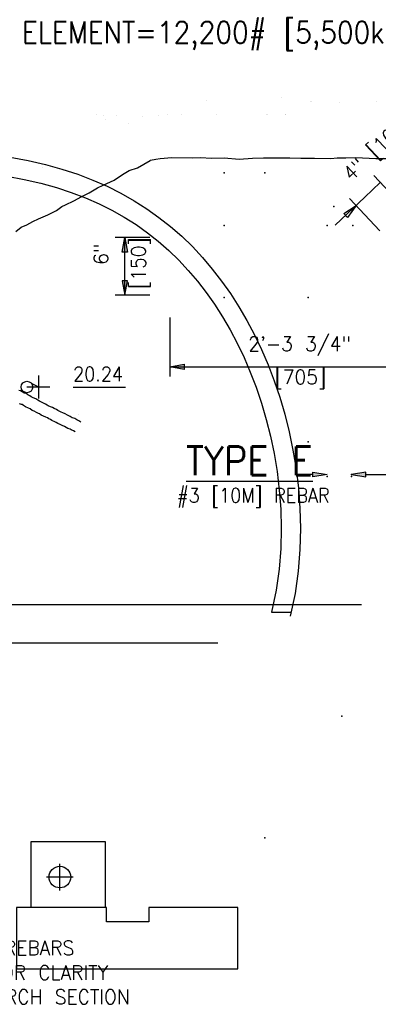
# Model space of a CAD drawing. Extents: x -17 to 2859, y -14 to 3983.
# Tile 31 of 39: x 207 to 238, y 132 to 217. Entities that reach past the tile are written whole.
import ezdxf
from ezdxf.enums import TextEntityAlignment as Align

# ---------------------------------------------------------------- set-up
doc = ezdxf.new("R2010")
doc.units = 0
doc.header["$LTSCALE"] = 25.4
doc.header["$MEASUREMENT"] = 0
doc.linetypes.add('HIDDEN2', pattern=[0.1875, 0.125, -0.0625])
for name, color, linetype in [('ARC-CONST', 1, 'CONTINUOUS'), ('ARC-SOIL', 1, 'CONTINUOUS'), ('BDR-TEXT', 1, 'CONTINUOUS'), ('COL_NUM', 7, 'CONTINUOUS'), ('FORM', 1, 'CONTINUOUS'), ('LABELS', 7, 'CONTINUOUS'), ('POINTS', 1, 'CONTINUOUS'), ('RS_LABELS', 7, 'CONTINUOUS'), ('TRASH', 1, 'CONTINUOUS')]:
    doc.layers.add(name, color=color, linetype=linetype)
doc.styles.add('TXT_SHX', font='txt.shx')

# ---------------------------------------------------------------- blocks, each defined once
blk = doc.blocks.new('PIPE_6')
at = {"layer": 'POINTS', "color": 3, "linetype": 'CONTINUOUS'}
for p, q in [((0, -3.685175), (0, 3.685175)), ((3.685175, 0), (-3.685175, 0))]:
    blk.add_line(p, q, dxfattribs=at)
blk.add_circle((0, 0), 3, dxfattribs=at)
blk = doc.blocks.new('SO3_B0')
at = {"layer": 'RS_LABELS', "linetype": 'CONTINUOUS'}
for points in [[(59.49, 31.15), (59.77, 29.65), (59.21, 29.65)], [(59.49, 25.15), (59.77, 26.65), (59.21, 26.65)], [(64.17, 17.71), (65.67, 17.99), (65.67, 17.43)]]:
    blk.add_hatch(color=7, dxfattribs=at).paths.add_polyline_path(points)
at = {"layer": 'COL_NUM', "color": 7, "linetype": 'CONTINUOUS', "const_width": 0.00035}
blk.add_lwpolyline([(64.17, 26.15), (64.17, 30.15, -0.414214), (65.17, 31.15), (90.92, 31.15, -0.414214), (91.92, 30.15), (91.92, 26.15, -0.414214), (90.92, 25.15), (65.17, 25.15, -0.414214)], format="xyb", close=True, dxfattribs=at)
at = {"layer": 'RS_LABELS', "color": 7, "linetype": 'CONTINUOUS'}
for p, q in [((84.49, 35.36), (86.1, 36.88)), ((90.73, 31.98), (85.41, 37.61)), ((84.49, 35.36), (81.4, 32.44)), ((86.05, 31.87), (82.88, 35.22)), ((62.1, 31.15), (58.49, 31.15)), ((59.49, 25.15), (59.49, 31.15)), ((62.1, 25.15), (58.49, 25.15)), ((64.17, 22.85), (64.17, 16.71)), ((64.17, 17.71), (91.92, 17.71))]:
    blk.add_line(p, q, dxfattribs=at)
for points in [[(83.57, 34.49), (82.67, 33.25), (82.29, 33.66)], [(59.49, 31.15), (59.77, 29.65), (59.21, 29.65)], [(59.49, 25.15), (59.77, 26.65), (59.21, 26.65)], [(64.17, 17.71), (65.67, 17.99), (65.67, 17.43)]]:
    blk.add_lwpolyline(points, close=True, dxfattribs=at)
at = {"layer": 'RS_LABELS', "color": 24, "linetype": 'CONTINUOUS'}
blk.add_point((59.49, 31.15), dxfattribs=at)
at = {"layer": 'LABELS', "color": 1, "linetype": 'CONTINUOUS', "style": 'TXT_SHX', "width": 0.9}
blk.add_text('%%uTYPE E', height=3, dxfattribs=at).set_placement((65.89, 6.42))
at = {"layer": 'POINTS', "color": 5, "linetype": 'CONTINUOUS', "style": 'TXT_SHX', "width": 0.9}
blk.add_text('WEIGHT OF AN "HM" ELEMENT=12,200# [5,500kg]', height=2.25, dxfattribs=at).set_placement((18.31, 51.38))
at = {"layer": 'POINTS', "color": 3, "linetype": 'CONTINUOUS', "style": 'TXT_SHX', "width": 0.9}
blk.add_text('#3 [10M] REBAR', height=1.5, dxfattribs=at).set_placement((64.93, 3.58))
at = {"layer": 'RS_LABELS', "color": 5, "linetype": 'CONTINUOUS', "style": 'TXT_SHX', "width": 0.95}
for s, rotation, p in [('4" [100]', 43.416, (86.29, 39.98)), ('6"', 90, (57.77, 29.43)), ('[150]', 90, (61.67, 28.5))]:
    blk.add_text(s, height=1.5, rotation=rotation, dxfattribs=at).set_placement(p, align=Align.CENTER)
for s, p in [('2\'-3 3/4"', (77.69, 19.35)), ('[705]', (77.78, 15.91))]:
    blk.add_text(s, height=1.5, dxfattribs=at).set_placement(p, align=Align.CENTER)
blk = doc.blocks.new('SO3_B1')
at = {"layer": 'RS_LABELS', "linetype": 'CONTINUOUS'}
for points in [[(59.49, 31.15), (59.77, 29.65), (59.21, 29.65)], [(59.49, 25.15), (59.77, 26.65), (59.21, 26.65)], [(64.17, 17.71), (65.67, 17.99), (65.67, 17.43)]]:
    blk.add_hatch(color=7, dxfattribs=at).paths.add_polyline_path(points)
at = {"layer": 'COL_NUM', "color": 7, "linetype": 'CONTINUOUS', "const_width": 0.00035}
blk.add_lwpolyline([(64.17, 26.15), (64.17, 30.15, -0.414214), (65.17, 31.15), (90.92, 31.15, -0.414214), (91.92, 30.15), (91.92, 26.15, -0.414214), (90.92, 25.15), (65.17, 25.15, -0.414214)], format="xyb", close=True, dxfattribs=at)
at = {"layer": 'RS_LABELS', "color": 7, "linetype": 'CONTINUOUS'}
for p, q in [((84.49, 35.36), (86.1, 36.88)), ((90.73, 31.98), (85.41, 37.61)), ((84.49, 35.36), (81.4, 32.44)), ((86.05, 31.87), (82.88, 35.22)), ((62.1, 31.15), (58.49, 31.15)), ((59.49, 25.15), (59.49, 31.15)), ((62.1, 25.15), (58.49, 25.15)), ((64.17, 22.85), (64.17, 16.71)), ((64.17, 17.71), (91.92, 17.71))]:
    blk.add_line(p, q, dxfattribs=at)
for points in [[(83.57, 34.49), (82.67, 33.25), (82.29, 33.66)], [(59.49, 31.15), (59.77, 29.65), (59.21, 29.65)], [(59.49, 25.15), (59.77, 26.65), (59.21, 26.65)], [(64.17, 17.71), (65.67, 17.99), (65.67, 17.43)]]:
    blk.add_lwpolyline(points, close=True, dxfattribs=at)
at = {"layer": 'RS_LABELS', "color": 24, "linetype": 'CONTINUOUS'}
blk.add_point((59.49, 31.15), dxfattribs=at)
at = {"layer": 'LABELS', "color": 1, "linetype": 'CONTINUOUS', "style": 'TXT_SHX', "width": 0.9}
blk.add_text('%%uTYPE E', height=3, dxfattribs=at).set_placement((65.89, 6.42))
at = {"layer": 'POINTS', "color": 5, "linetype": 'CONTINUOUS', "style": 'TXT_SHX', "width": 0.9}
blk.add_text('WEIGHT OF AN "HM" ELEMENT=12,200# [5,500kg]', height=2.25, dxfattribs=at).set_placement((18.31, 51.38))
at = {"layer": 'POINTS', "color": 3, "linetype": 'CONTINUOUS', "style": 'TXT_SHX', "width": 0.9}
blk.add_text('#3 [10M] REBAR', height=1.5, dxfattribs=at).set_placement((64.93, 3.58))
at = {"layer": 'RS_LABELS', "color": 5, "linetype": 'CONTINUOUS', "style": 'TXT_SHX', "width": 0.95}
for s, rotation, p in [('4" [100]', 43.416, (86.29, 39.98)), ('6"', 90, (57.77, 29.43)), ('[150]', 90, (61.67, 28.5))]:
    blk.add_text(s, height=1.5, rotation=rotation, dxfattribs=at).set_placement(p, align=Align.CENTER)
for s, p in [('2\'-3 3/4"', (77.69, 19.35)), ('[705]', (77.78, 15.91))]:
    blk.add_text(s, height=1.5, dxfattribs=at).set_placement(p, align=Align.CENTER)

msp = doc.modelspace()

# ---------------------------------------------------------------- hatches: boundary and pattern name
at = {"layer": 'BDR-TEXT', "linetype": 'CONTINUOUS'}
for points in [[(232.21, 177.49), (232.21, 177.907), (233.46, 177.699)], [(236.793, 177.49), (236.793, 177.907), (235.543, 177.699)]]:
    msp.add_hatch(color=7, dxfattribs=at).paths.add_polyline_path(points)

# ---------------------------------------------------------------- linework, layer by layer
at = {"layer": 'ARC-CONST', "color": 7, "linetype": 'CONTINUOUS'}
for p, q in [((208.396, 186.283), (208.396, 184.283)), ((208.396, 186.283), (208.396, 184.283)), ((207.396, 185.283), (209.396, 185.283)), ((207.396, 185.283), (209.396, 185.283)), ((207.813, 185.575), (208.396, 185.283)), ((207.813, 185.575), (208.396, 185.283))]:
    msp.add_line(p, q, dxfattribs=at)
msp.add_circle((207.396, 185.283), 0.5, dxfattribs=at)
msp.add_circle((207.396, 185.283), 0.5, dxfattribs=at)
at = {"layer": 'ARC-SOIL', "color": 234, "linetype": 'CONTINUOUS', "const_width": 0.00025}
msp.add_lwpolyline([(212.125, 182.635), (211.92, 182.723), (211.786, 182.817), (211.976, 182.849), (211.81, 182.843), (211.912, 183.004), (211.802, 182.883), (211.8, 183.152), (211.846, 182.853), (211.658, 183.132), (211.754, 182.888), (211.484, 183.12), (211.714, 182.807), (211.502, 182.894), (211.281, 183.046), (211.039, 183.176), (210.819, 183.316), (210.582, 183.396), (210.362, 183.502), (210.094, 183.631), (209.907, 183.707), (209.877, 183.685), (209.675, 183.809), (209.357, 183.977), (209.122, 184.115), (208.97, 184.205), (208.736, 184.316), (208.499, 184.436), (208.285, 184.536), (208.109, 184.642), (207.931, 184.726), (207.786, 184.804), (207.682, 184.852), (207.552, 184.912), (207.472, 184.952), (207.692, 185.065), (207.536, 184.997), (207.594, 185.215), (207.472, 184.936), (207.394, 185.189), (207.434, 184.942), (207.298, 185.095), (207.364, 184.983), (207.238, 185.037), (207.174, 185.077), (207.123, 185.095), (207.023, 185.147), (206.937, 185.207), (206.821, 185.249), (206.741, 185.319)], dxfattribs=at)
msp.add_lwpolyline([(212.125, 182.635), (211.92, 182.723), (211.786, 182.817), (211.976, 182.849), (211.81, 182.843), (211.912, 183.004), (211.802, 182.883), (211.8, 183.152), (211.846, 182.853), (211.658, 183.132), (211.754, 182.888), (211.484, 183.12), (211.714, 182.807), (211.502, 182.894), (211.281, 183.046), (211.039, 183.176), (210.819, 183.316), (210.582, 183.396), (210.362, 183.502), (210.094, 183.631), (209.907, 183.707), (209.877, 183.685), (209.675, 183.809), (209.357, 183.977), (209.122, 184.115), (208.97, 184.205), (208.736, 184.316), (208.499, 184.436), (208.285, 184.536), (208.109, 184.642), (207.931, 184.726), (207.786, 184.804), (207.682, 184.852), (207.552, 184.912), (207.472, 184.952), (207.692, 185.065), (207.536, 184.997), (207.594, 185.215), (207.472, 184.936), (207.394, 185.189), (207.434, 184.942), (207.298, 185.095), (207.364, 184.983), (207.238, 185.037), (207.174, 185.077), (207.123, 185.095), (207.023, 185.147), (206.937, 185.207), (206.821, 185.249), (206.741, 185.319)], dxfattribs=at)
at = {"layer": 'ARC-SOIL', "color": 234, "linetype": 'CONTINUOUS'}
for points in [[(212.087, 182.241), (211.906, 182.349), (211.72, 182.443), (211.554, 182.551), (211.33, 182.615), (211.141, 182.725), (210.915, 182.839), (210.725, 182.942), (210.516, 183.034), (210.364, 183.112), (210.198, 183.186), (210.072, 183.236), (209.958, 183.33), (209.745, 183.42), (209.619, 183.49), (209.443, 183.57), (209.251, 183.653), (209.144, 183.709), (209.006, 183.807), (208.834, 183.889), (208.666, 183.965), (208.497, 184.059), (208.355, 184.129), (208.155, 184.259), (207.951, 184.35), (207.768, 184.432), (207.636, 184.52), (207.486, 184.616), (207.322, 184.704), (207.151, 184.756), (206.985, 184.854), (206.845, 184.948), (206.701, 184.979)], [(212.087, 182.241), (211.906, 182.349), (211.72, 182.443), (211.554, 182.551), (211.33, 182.615), (211.141, 182.725), (210.915, 182.839), (210.725, 182.942), (210.516, 183.034), (210.364, 183.112), (210.198, 183.186), (210.072, 183.236), (209.958, 183.33), (209.745, 183.42), (209.619, 183.49), (209.443, 183.57), (209.251, 183.653), (209.144, 183.709), (209.006, 183.807), (208.834, 183.889), (208.666, 183.965), (208.497, 184.059), (208.355, 184.129), (208.155, 184.259), (207.951, 184.35), (207.768, 184.432), (207.636, 184.52), (207.486, 184.616), (207.322, 184.704), (207.151, 184.756), (206.985, 184.854), (206.845, 184.948), (206.701, 184.979)], [(211.577, 181.381), (211.424, 181.472), (211.22, 181.575), (211.135, 181.631), (210.937, 181.687), (210.665, 181.845), (210.45, 181.953), (210.284, 182.044), (210.086, 182.131), (209.932, 182.21), (209.81, 182.264), (209.557, 182.364), (209.436, 182.465), (209.307, 182.519), (209.168, 182.596), (209.036, 182.656), (208.82, 182.75), (208.621, 182.854), (208.497, 182.942), (208.413, 182.982), (208.218, 183.07), (208.033, 183.172), (207.859, 183.258), (207.674, 183.378), (207.542, 183.438), (207.283, 183.553), (207.089, 183.683), (206.979, 183.753), (206.937, 183.776), (206.746, 183.833)], [(211.577, 181.381), (211.424, 181.472), (211.22, 181.575), (211.135, 181.631), (210.937, 181.687), (210.665, 181.845), (210.45, 181.953), (210.284, 182.044), (210.086, 182.131), (209.932, 182.21), (209.81, 182.264), (209.557, 182.364), (209.436, 182.465), (209.307, 182.519), (209.168, 182.596), (209.036, 182.656), (208.82, 182.75), (208.621, 182.854), (208.497, 182.942), (208.413, 182.982), (208.218, 183.07), (208.033, 183.172), (207.859, 183.258), (207.674, 183.378), (207.542, 183.438), (207.283, 183.553), (207.089, 183.683), (206.979, 183.753), (206.937, 183.776), (206.746, 183.833)]]:
    msp.add_lwpolyline(points, dxfattribs=at)
at = {"layer": 'BDR-TEXT', "color": 7, "linetype": 'CONTINUOUS'}
for p, q in [((232.21, 177.699), (231.293, 177.699)), ((236.793, 177.699), (249.566, 177.699))]:
    msp.add_line(p, q, dxfattribs=at)
for points in [[(232.21, 177.49), (232.21, 177.907), (233.46, 177.699)], [(236.793, 177.49), (236.793, 177.907), (235.543, 177.699)]]:
    msp.add_lwpolyline(points, close=True, dxfattribs=at)
at = {"layer": 'FORM', "color": 1, "linetype": 'CONTINUOUS'}
msp.add_line((228.618, 165.759), (230.319, 165.759), dxfattribs=at)
msp.add_lwpolyline([(205.945, 205.206), (207.508, 204.911), (209.003, 204.566), (210.432, 204.171), (211.798, 203.725), (213.105, 203.229), (214.355, 202.682), (215.552, 202.084), (216.698, 201.437), (217.797, 200.739), (218.85, 199.991), (219.858, 199.194), (220.825, 198.347), (221.75, 197.451), (222.636, 196.506), (223.482, 195.512), (224.29, 194.47), (225.059, 193.38), (225.79, 192.241), (226.482, 191.054), (227.135, 189.818), (227.747, 188.535), (228.318, 187.203), (228.846, 185.822), (229.328, 184.393), (229.763, 182.916), (230.146, 181.389), (230.474, 179.813), (230.742, 178.188), (230.945, 176.513), (231.075, 174.787), (231.123, 173.011), (231.08, 171.183), (230.931, 169.303), (230.659, 167.371), (230.246, 165.415)], dxfattribs=at)
at = {"layer": 'FORM', "color": 1, "linetype": 'HIDDEN2'}
msp.add_lwpolyline([(205.667, 203.566), (207.167, 203.282), (208.594, 202.953), (209.952, 202.577), (211.244, 202.155), (212.476, 201.688), (213.65, 201.174), (214.771, 200.615), (215.843, 200.009), (216.868, 199.357), (217.851, 198.659), (218.793, 197.914), (219.697, 197.123), (220.564, 196.283), (221.394, 195.397), (222.19, 194.463), (222.951, 193.48), (223.678, 192.45), (224.37, 191.372), (225.027, 190.246), (225.647, 189.071), (226.231, 187.848), (226.776, 186.578), (227.28, 185.259), (227.741, 183.892), (228.157, 182.478), (228.524, 181.017), (228.838, 179.508), (229.094, 177.952), (229.288, 176.35), (229.412, 174.702), (229.459, 173.008), (229.418, 171.269), (229.276, 169.485), (229.019, 167.659), (228.618, 165.759)], dxfattribs=at)
at = {"layer": 'FORM', "color": 24, "linetype": 'CONTINUOUS'}
for p in [(224.509, 203.861), (228.044, 203.861), (234.016, 200.945), (224.509, 199.278), (233.46, 199.278), (233.46, 199.278), (235.661, 199.278), (235.661, 199.278), (224.509, 193.028), (231.794, 193.028), (231.794, 193.028), (231.794, 180.528), (235.543, 177.699), (233.46, 177.529), (235.543, 177.529), (234.708, 156.739), (228.041, 146.189)]:
    msp.add_point(p, dxfattribs=at)
at = {"layer": 'POINTS', "color": 2, "linetype": 'CONTINUOUS'}
for p, q in [((156.389, 166.419), (236.431, 166.419)), ((168.869, 163.091), (223.951, 163.091))]:
    msp.add_line(p, q, dxfattribs=at)
at = {"layer": 'POINTS', "color": 3, "linetype": 'CONTINUOUS', "const_width": 0.00025}
for points in [[(206.002, 204.18), (207.193, 204.809), (208.077, 205.326), (208.646, 205.663), (209.522, 206.082), (210.414, 206.532), (211.215, 206.906), (211.874, 207.303), (212.541, 207.617), (213.087, 207.91), (213.477, 208.089), (213.964, 208.314), (214.263, 208.464), (213.439, 208.891), (214.023, 208.636), (213.806, 209.452), (214.263, 208.404), (214.555, 209.355), (214.405, 208.426), (214.915, 209.003), (214.668, 208.584), (215.139, 208.786), (215.379, 208.936), (215.574, 209.003), (215.948, 209.198), (216.27, 209.422), (216.705, 209.58), (217.004, 209.842), (217.528, 210.044), (217.791, 210.104), (218.42, 210.111), (219.258, 210.134), (220.052, 210.171), (220.584, 210.119), (221.033, 210.156), (221.445, 210.179), (221.97, 210.141), (222.771, 210.134), (223.235, 210.179), (223.595, 210.216), (224.074, 210.284), (224.538, 210.269), (225.085, 210.246), (225.811, 210.261), (226.373, 210.314), (226.935, 210.284), (227.579, 210.276), (227.991, 210.209), (228.523, 210.179), (228.86, 210.149), (228.867, 210.164), (228.68, 210.591), (229.047, 210.156), (229.219, 210.748), (229.212, 210.269), (229.594, 210.553), (229.354, 210.209), (229.594, 210.231), (230.17, 210.149), (230.5, 210.044), (231.121, 210.051), (231.481, 210.029), (232.057, 210.036), (232.634, 210.029), (234.229, 209.902), (235.308, 209.977), (236.102, 209.999), (236.955, 209.977), (237.517, 210.044), (238.071, 210.022)], [(206.212, 202.982), (206.871, 203.281), (207.59, 203.596), (207.995, 203.805), (208.511, 204.172), (209.155, 204.479), (209.785, 204.764), (210.421, 205.116), (210.953, 205.378), (211.702, 205.865), (212.466, 206.209), (213.155, 206.517), (213.649, 206.846), (214.211, 207.206), (214.825, 207.535), (215.469, 207.73), (216.09, 208.097), (216.615, 208.449), (217.154, 208.569), (217.566, 208.823), (217.761, 208.718), (218.547, 208.831), (219.858, 208.928), (221.707, 208.891), (222.471, 208.936), (223.475, 208.868), (224.591, 208.906), (225.849, 208.808), (226.778, 208.868), (227.834, 208.906), (228.949, 208.913), (230.32, 208.906), (231.241, 208.861), (231.623, 208.861), (232.372, 208.861), (233.57, 208.853), (234.117, 208.913), (235.038, 208.913), (236.004, 208.928), (237.757, 208.846), (238.978, 208.838)]]:
    msp.add_lwpolyline(points, dxfattribs=at)
at = {"layer": 'POINTS', "color": 3, "linetype": 'CONTINUOUS'}
msp.add_lwpolyline([(206.443, 198.762), (206.9, 199.139), (207.383, 199.342), (207.901, 199.63), (208.399, 199.856), (209.207, 200.21), (209.953, 200.597), (210.418, 200.927), (210.735, 201.078), (211.467, 201.409), (212.158, 201.792), (212.81, 202.113), (213.505, 202.564), (214, 202.788), (214.971, 203.22), (215.7, 203.706), (216.111, 203.969), (216.268, 204.054), (216.986, 204.271), (218.091, 204.923), (218.118, 204.941), (218.586, 205.045), (218.592, 205.049), (218.951, 205.1), (219.959, 205.175), (221.78, 205.138), (222.456, 205.178), (223.412, 205.114), (224.509, 205.151), (225.825, 205.049), (226.965, 205.122), (227.913, 205.156), (228.952, 205.163), (230.218, 205.156), (231.15, 205.111), (232.36, 205.111), (233.763, 205.102), (234.322, 205.163), (235.067, 205.163), (235.945, 205.177), (237.657, 205.096), (239.115, 205.087)], dxfattribs=at)
for points in [[(207.766, 140.153), (207.766, 145.871), (214.185, 145.871), (214.185, 140.153)], [(214.3, 138.903), (214.3, 140.153), (206.483, 140.153), (206.483, 134.841), (225.701, 134.841), (225.701, 140.153), (221.366, 140.159), (217.967, 140.153), (217.967, 138.903)]]:
    msp.add_lwpolyline(points, close=True, dxfattribs=at)
at = {"layer": 'TRASH', "color": 3, "linetype": 'CONTINUOUS'}
msp.add_line((211.394, 185.278), (215.948, 185.278), dxfattribs=at)
msp.add_line((211.394, 185.278), (215.948, 185.278), dxfattribs=at)

# ---------------------------------------------------------------- block references
at = {"layer": 'FORM', "linetype": 'CONTINUOUS', "xscale": 0.8333299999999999, "yscale": 0.8333299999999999, "zscale": 0.8333299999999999}
for name in ['SO3_B0', 'SO3_B1']:
    msp.add_blockref(name, (166.307, 172.273), dxfattribs=at)
at = {"layer": 'POINTS', "linetype": 'CONTINUOUS', "xscale": 0.3125, "yscale": 0.3125, "zscale": 0.3125}
msp.add_blockref('PIPE_6', (210.257, 142.791), dxfattribs=at)

# ---------------------------------------------------------------- texts
at = {"layer": 'POINTS', "color": 253, "linetype": 'CONTINUOUS', "style": 'TXT_SHX', "width": 0.95}
for s, p in [('LONGITUDINAL REBARS', (193.449, 136.026)), ('LONGITUDINAL REBARS', (193.449, 136.026)), ('NOT SHOWN FOR CLARITY', (193.449, 133.883)), ('NOT SHOWN FOR CLARITY', (193.449, 133.883)), ('SEE PARTIAL ARCH SECTION', (193.449, 131.781)), ('SEE PARTIAL ARCH SECTION', (193.449, 131.781))]:
    msp.add_text(s, height=1.24999, dxfattribs=at).set_placement(p)
at = {"layer": 'TRASH', "color": 3, "linetype": 'CONTINUOUS', "style": 'TXT_SHX', "width": 0.9}
msp.add_text('20.24', height=1.25, dxfattribs=at).set_placement((211.394, 185.778))
msp.add_text('20.24', height=1.25, dxfattribs=at).set_placement((211.394, 185.778))

doc.saveas('drawing.dxf')
